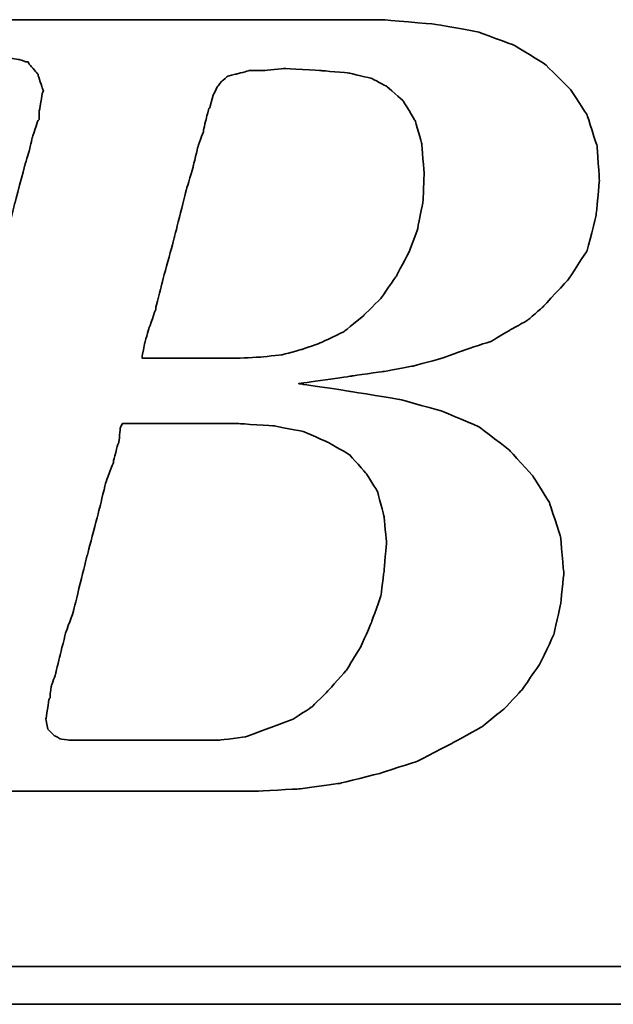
# Model space of a CAD drawing. Header units: millimetres. Extents: x -274 to -78, y 57 to 207.
# Tile 30 of 48: x -108.98 to -107.56, y 145.08 to 147.43. Entities that reach past the tile are written whole.
import ezdxf

# ---------------------------------------------------------------- set-up
doc = ezdxf.new("R2010")
doc.units = ezdxf.units.MM
doc.header["$LTSCALE"] = 0.1
doc.layers.add('CHA', color=7, linetype='CONTINUOUS')
doc.layers.add('layer 1', color=7, linetype='CONTINUOUS')

# ---------------------------------------------------------------- blocks, each defined once
blk = doc.blocks.new('TBI MOTION logo(完整正式版)')
at = {"layer": 'layer 1', "color": 22, "lineweight": 35}
for points, knots in [([(-64.65375, -6.86375), (-64.65375, -6.86375), (-64.84375, -7.29625), (-64.84375, -7.29625), (-64.84375, -7.29625), (-64.84375, -7.29625), (-64.86875, -7.34375), (-64.86875, -7.34375), (-64.86875, -7.34375), (-64.86875, -7.34375), (-64.86875, -7.36875), (-64.86875, -7.36875), (-64.86875, -7.36875), (-64.86875, -7.36875), (-65.15375, -7.65375), (-65.15375, -7.65375), (-65.15375, -7.65375), (-65.15375, -7.65375), (-65.17875, -7.65375), (-65.17875, -7.65375), (-65.17875, -7.65375), (-65.17875, -7.65375), (-65.20375, -7.67875), (-65.20375, -7.67875), (-65.20375, -7.67875), (-65.20375, -7.67875), (-65.58875, -7.87125), (-65.58875, -7.87125), (-65.58875, -7.87125), (-65.58875, -7.87125), (-65.63375, -7.87125), (-65.63375, -7.87125), (-65.63375, -7.87125), (-65.63375, -7.87125), (-65.65875, -7.89375), (-65.65875, -7.89375), (-65.65875, -7.89375), (-65.65875, -7.89375), (-66.09375, -7.94375), (-66.09375, -7.94375), (-66.09375, -7.94375), (-66.09375, -7.94375), (-66.11375, -7.94375), (-66.11375, -7.94375), (-66.11375, -7.94375), (-66.11375, -7.94375), (-66.16375, -7.94375), (-66.16375, -7.94375), (-66.16375, -7.94375), (-66.16375, -7.94375), (-66.30875, -7.94375), (-66.30875, -7.94375), (-66.30875, -7.94375), (-66.30875, -7.94375), (-66.69375, -7.94375), (-66.69375, -7.94375), (-66.69375, -7.94375), (-66.69375, -7.94375), (-67.07375, -7.94375), (-67.07375, -7.94375), (-67.07375, -7.94375), (-67.07375, -7.94375), (-67.12375, -7.94375), (-67.12375, -7.94375), (-67.12375, -7.94375), (-67.12375, -7.94375), (-67.12375, -7.96625), (-67.12375, -7.96625), (-67.12375, -7.96625), (-67.12375, -7.96625), (-67.14875, -7.99125), (-67.14875, -7.99125), (-67.14875, -7.99125), (-67.14875, -7.99125), (-67.24375, -8.34875), (-67.24375, -8.34875), (-67.24375, -8.34875), (-67.24375, -8.34875), (-67.31375, -8.68625), (-67.31375, -8.68625), (-67.31375, -8.68625), (-67.31375, -8.68625), (-67.26875, -8.68625), (-67.26875, -8.68625), (-67.26875, -8.68625), (-67.26875, -8.68625), (-67.07375, -8.68625), (-67.07375, -8.68625), (-67.07375, -8.68625), (-67.07375, -8.68625), (-66.54875, -8.68625), (-66.54875, -8.68625), (-66.54875, -8.68625), (-66.54875, -8.68625), (-65.82625, -8.68625), (-65.82625, -8.68625), (-65.82625, -8.68625), (-65.82625, -8.68625), (-65.01375, -8.68625), (-65.01375, -8.68625), (-65.01375, -8.68625), (-65.01375, -8.68625), (-64.05375, -8.68625), (-64.05375, -8.68625), (-64.05375, -8.68625), (-64.05375, -8.68625), (-62.08375, -8.68625), (-62.08375, -8.68625), (-62.08375, -8.68625), (-62.08375, -8.68625), (-60.06875, -8.68625), (-60.06875, -8.68625), (-60.06875, -8.68625), (-60.06875, -8.68625), (-59.10875, -8.68625), (-59.10875, -8.68625), (-59.10875, -8.68625), (-59.10875, -8.68625), (-58.29375, -8.68625), (-58.29375, -8.68625), (-58.29375, -8.68625), (-58.29375, -8.68625), (-57.57375, -8.68625), (-57.57375, -8.68625), (-57.57375, -8.68625), (-57.57375, -8.68625), (-57.04875, -8.68625), (-57.04875, -8.68625), (-57.04875, -8.68625), (-57.04875, -8.68625), (-56.85375, -8.68625), (-56.85375, -8.68625), (-56.85375, -8.68625), (-56.85375, -8.68625), (-56.70875, -8.68625), (-56.70875, -8.68625), (-56.70875, -8.68625), (-56.70875, -8.68625), (-56.61375, -8.68625), (-56.61375, -8.68625), (-56.61375, -8.68625), (-56.61375, -8.68625), (-56.56875, -8.68625), (-56.56875, -8.68625), (-56.56875, -8.68625), (-56.56875, -8.68625), (-55.65375, -8.63875), (-55.65375, -8.63875), (-55.65375, -8.63875), (-55.65375, -8.63875), (-54.76875, -8.51875), (-54.76875, -8.51875), (-54.76875, -8.51875), (-54.76875, -8.51875), (-53.90375, -8.30375), (-53.90375, -8.30375), (-53.90375, -8.30375), (-53.90375, -8.30375), (-53.08875, -8.03875), (-53.08875, -8.03875), (-53.08875, -8.03875), (-53.08875, -8.03875), (-52.34375, -7.65375), (-52.34375, -7.65375), (-52.34375, -7.65375), (-52.34375, -7.65375), (-51.69875, -7.29625), (-51.69875, -7.29625), (-51.69875, -7.29625), (-51.69875, -7.29625), (-51.21875, -6.91125), (-51.21875, -6.91125), (-51.21875, -6.91125), (-51.21875, -6.91125), (-50.83375, -6.50375), (-50.83375, -6.50375), (-50.83375, -6.50375), (-50.83375, -6.50375), (-50.44875, -5.94875), (-50.44875, -5.94875), (-50.44875, -5.94875), (-50.44875, -5.94875), (-50.13875, -5.30375), (-50.13875, -5.30375), (-50.13875, -5.30375), (-50.13875, -5.30375), (-49.99375, -4.65375), (-49.99375, -4.65375), (-49.99375, -4.65375), (-49.99375, -4.65375), (-49.92375, -3.98375), (-49.92375, -3.98375), (-49.92375, -3.98375), (-49.92375, -3.98375), (-49.99375, -3.19374), (-49.99375, -3.19374), (-49.99375, -3.19374), (-49.99375, -3.19374), (-50.23374, -2.44874), (-50.23374, -2.44874), (-50.23374, -2.44874), (-50.23374, -2.44874), (-50.59375, -1.87374), (-50.59375, -1.87374), (-50.59375, -1.87374), (-50.59375, -1.87374), (-51.09875, -1.31874), (-51.09875, -1.31874), (-51.09875, -1.31874), (-51.09875, -1.31874), (-51.74375, -0.81875), (-51.74375, -0.81875), (-51.74375, -0.81875), (-51.74375, -0.81875), (-52.53875, -0.48125), (-52.53875, -0.48125), (-52.53875, -0.48125), (-52.53875, -0.48125), (-53.47375, -0.21875), (-53.47375, -0.21875), (-53.47375, -0.21875), (-53.47375, -0.21875), (-54.52875, -0.04874), (-54.52875, -0.04874), (-54.52875, -0.04874), (-54.52875, -0.04874), (-55.65375, 0.12125), (-55.65375, 0.12125), (-55.65375, 0.12125), (-55.65375, 0.12125), (-54.50375, 0.28624), (-54.50375, 0.28624), (-54.50375, 0.28624), (-54.50375, 0.28624), (-53.83375, 0.38124), (-53.83375, 0.38124), (-53.83375, 0.38124), (-53.83375, 0.38124), (-53.18375, 0.50125), (-53.18375, 0.50125), (-53.18375, 0.50125), (-53.18375, 0.50125), (-52.55875, 0.66874), (-52.55875, 0.66874), (-52.55875, 0.66874), (-52.55875, 0.66874), (-52.03375, 0.86124), (-52.03375, 0.86124), (-52.03375, 0.86124), (-52.03375, 0.86124), (-51.50374, 1.03124), (-51.50374, 1.03124), (-51.50374, 1.03124), (-51.50374, 1.03124), (-51.09875, 1.27125), (-51.09875, 1.27125), (-51.09875, 1.27125), (-51.09875, 1.27125), (-50.71375, 1.48624), (-50.71375, 1.48624), (-50.71375, 1.48624), (-50.71375, 1.48624), (-50.37625, 1.77625), (-50.37625, 1.77625), (-50.37625, 1.77625), (-50.37625, 1.77625), (-49.82375, 2.37625), (-49.82375, 2.37625), (-49.82375, 2.37625), (-49.82375, 2.37625), (-49.41875, 2.99625), (-49.41875, 2.99625), (-49.41875, 2.99625), (-49.41875, 2.99625), (-49.22375, 3.76625), (-49.22375, 3.76625), (-49.22375, 3.76625), (-49.22375, 3.76625), (-49.15375, 4.50874), (-49.15375, 4.50874), (-49.15375, 4.50874), (-49.15375, 4.50874), (-49.20375, 5.25125), (-49.20375, 5.25125), (-49.20375, 5.25125), (-49.20375, 5.25125), (-49.41875, 5.92625), (-49.41875, 5.92625), (-49.41875, 5.92625), (-49.41875, 5.92625), (-49.77875, 6.47625), (-49.77875, 6.47625), (-49.77875, 6.47625), (-49.77875, 6.47625), (-50.33125, 7.02624), (-50.33125, 7.02624), (-50.33125, 7.02624), (-50.33125, 7.02624), (-51.00125, 7.43625), (-51.00125, 7.43625), (-51.00125, 7.43625), (-51.00125, 7.43625), (-51.79375, 7.72625), (-51.79375, 7.72625), (-51.79375, 7.72625), (-51.79375, 7.72625), (-52.72875, 7.89124), (-52.72875, 7.89124), (-52.72875, 7.89124), (-52.72875, 7.89124), (-53.83375, 7.98625), (-53.83375, 7.98625), (-53.83375, 7.98625), (-53.83375, 7.98625), (-53.92875, 7.98625), (-53.92875, 7.98625), (-53.92875, 7.98625), (-53.92875, 7.98625), (-54.26375, 7.98625), (-54.26375, 7.98625), (-54.26375, 7.98625), (-54.26375, 7.98625), (-54.74375, 7.98625), (-54.74375, 7.98625), (-54.74375, 7.98625), (-54.74375, 7.98625), (-55.36875, 7.98625), (-55.36875, 7.98625), (-55.36875, 7.98625), (-55.36875, 7.98625), (-56.13375, 7.98625), (-56.13375, 7.98625), (-56.13375, 7.98625), (-56.13375, 7.98625), (-56.94875, 7.98625), (-56.94875, 7.98625), (-56.94875, 7.98625), (-56.94875, 7.98625), (-58.77625, 7.98625), (-58.77625, 7.98625), (-58.77625, 7.98625), (-58.77625, 7.98625), (-60.59875, 7.98625), (-60.59875, 7.98625), (-60.59875, 7.98625), (-60.59875, 7.98625), (-61.41375, 7.98625), (-61.41375, 7.98625), (-61.41375, 7.98625), (-61.41375, 7.98625), (-62.17875, 7.98625), (-62.17875, 7.98625), (-62.17875, 7.98625), (-62.17875, 7.98625), (-62.80375, 7.98625), (-62.80375, 7.98625), (-62.80375, 7.98625), (-62.80375, 7.98625), (-63.30625, 7.98625), (-63.30625, 7.98625), (-63.30625, 7.98625), (-63.30625, 7.98625), (-63.57375, 7.98625), (-63.57375, 7.98625), (-63.57375, 7.98625), (-63.57375, 7.98625), (-63.57375, 7.96375), (-63.57375, 7.96375), (-63.57375, 7.96375), (-63.57375, 7.96375), (-63.59875, 7.94125), (-63.59875, 7.94125), (-63.59875, 7.94125), (-63.59875, 7.94125), (-63.69375, 7.55625), (-63.69375, 7.55625), (-63.69375, 7.55625), (-63.69375, 7.55625), (-63.76375, 7.24624), (-63.76375, 7.24624), (-63.76375, 7.24624), (-63.76375, 7.24624), (-63.23875, 7.24624), (-63.23875, 7.24624), (-63.23875, 7.24624), (-63.23875, 7.24624), (-62.75875, 7.24624), (-62.75875, 7.24624), (-62.75875, 7.24624), (-62.75875, 7.24624), (-62.61125, 7.24624), (-62.61125, 7.24624), (-62.61125, 7.24624), (-62.61125, 7.24624), (-62.56625, 7.24624), (-62.56625, 7.24624), (-62.56625, 7.24624), (-62.56625, 7.24624), (-62.22875, 7.24624), (-62.22875, 7.24624), (-62.22875, 7.24624), (-62.22875, 7.24624), (-62.20375, 7.24624), (-62.20375, 7.24624), (-62.20375, 7.24624), (-62.20375, 7.24624), (-62.17875, 7.21875), (-62.17875, 7.21875), (-62.17875, 7.21875), (-62.17875, 7.21875), (-61.96375, 7.17125), (-61.96375, 7.17125), (-61.96375, 7.17125), (-61.96375, 7.17125), (-61.72375, 7.12624), (-61.72375, 7.12624), (-61.72375, 7.12624), (-61.72375, 7.12624), (-61.70375, 7.12624), (-61.70375, 7.12624), (-61.70375, 7.12624), (-61.70375, 7.12624), (-61.55875, 7.07624), (-61.55875, 7.07624), (-61.55875, 7.07624), (-61.55875, 7.07624), (-61.50875, 7.07624), (-61.50875, 7.07624), (-61.50875, 7.07624), (-61.50875, 7.07624), (-61.48375, 7.02624), (-61.48375, 7.02624), (-61.48375, 7.02624), (-61.48375, 7.02624), (-61.31875, 6.83375), (-61.31875, 6.83375), (-61.31875, 6.83375), (-61.31875, 6.83375), (-61.29375, 6.81125), (-61.29375, 6.81125), (-61.29375, 6.81125), (-61.29375, 6.81125), (-61.29375, 6.78625), (-61.29375, 6.78625), (-61.29375, 6.78625), (-61.29375, 6.78625), (-61.19875, 6.50124), (-61.19875, 6.50124), (-61.19875, 6.50124), (-61.19875, 6.50124), (-61.17375, 6.45124), (-61.17375, 6.45124), (-61.17375, 6.45124), (-61.17375, 6.45124), (-61.19875, 6.40625), (-61.19875, 6.40625), (-61.19875, 6.40625), (-61.19875, 6.40625), (-61.26875, 5.99624), (-61.26875, 5.99624), (-61.26875, 5.99624), (-61.26875, 5.99624), (-61.26875, 5.85125), (-61.26875, 5.85125), (-61.26875, 5.85125), (-61.26875, 5.85125), (-61.26875, 5.82625), (-61.26875, 5.82625), (-61.26875, 5.82625), (-61.26875, 5.82625), (-61.29375, 5.80625), (-61.29375, 5.80625), (-61.29375, 5.80625), (-61.29375, 5.80625), (-61.34125, 5.66125), (-61.34125, 5.66125), (-61.34125, 5.66125), (-61.34125, 5.66125), (-61.41375, 5.44625), (-61.41375, 5.44625), (-61.41375, 5.44625), (-61.41375, 5.44625), (-61.48375, 5.15625), (-61.48375, 5.15625), (-61.48375, 5.15625), (-61.48375, 5.15625), (-61.58375, 4.82124), (-61.58375, 4.82124), (-61.58375, 4.82124), (-61.58375, 4.82124), (-61.79875, 4.00375), (-61.79875, 4.00375), (-61.79875, 4.00375), (-61.79875, 4.00375), (-62.05875, 2.99625), (-62.05875, 2.99625), (-62.05875, 2.99625), (-62.05875, 2.99625), (-62.34875, 1.91625), (-62.34875, 1.91625), (-62.34875, 1.91625), (-62.34875, 1.91625), (-62.97375, -0.41124), (-62.97375, -0.41124), (-62.97375, -0.41124), (-62.97375, -0.41124), (-63.59875, -2.75875), (-63.59875, -2.75875), (-63.59875, -2.75875), (-63.59875, -2.75875), (-63.88375, -3.86374), (-63.88375, -3.86374), (-63.88375, -3.86374), (-63.88375, -3.86374), (-64.14875, -4.82374), (-64.14875, -4.82374), (-64.14875, -4.82374), (-64.14875, -4.82374), (-64.36375, -5.64125), (-64.36375, -5.64125), (-64.36375, -5.64125), (-64.36375, -5.64125), (-64.43625, -5.97625), (-64.43625, -5.97625), (-64.43625, -5.97625), (-64.43625, -5.97625), (-64.50875, -6.28625), (-64.50875, -6.28625), (-64.50875, -6.28625), (-64.50875, -6.28625), (-64.50875, -6.30875), (-64.50875, -6.30875), (-64.50875, -6.30875), (-64.50875, -6.30875), (-64.57875, -6.50375), (-64.57875, -6.50375), (-64.57875, -6.50375), (-64.57875, -6.50375), (-64.62875, -6.69625), (-64.62875, -6.69625), (-64.62875, -6.69625), (-64.62875, -6.69625), (-64.62875, -6.76875), (-64.62875, -6.76875), (-64.62875, -6.76875), (-64.62875, -6.76875), (-64.62875, -6.81375), (-64.62875, -6.81375), (-64.62875, -6.81375), (-64.62875, -6.81375), (-64.62875, -6.83875), (-64.62875, -6.83875), (-64.62875, -6.83875), (-64.62875, -6.83875), (-64.65375, -6.86375), (-64.65375, -6.86375)], [0, 0, 0, 0, 0.00719424, 0.00719424, 0.00719424, 0.00719425, 0.01438849, 0.01438849, 0.01438849, 0.0143885, 0.02158273, 0.02158273, 0.02158273, 0.02158274, 0.02877698, 0.02877698, 0.02877698, 0.02877699, 0.03597122, 0.03597122, 0.03597122, 0.03597123, 0.04316547, 0.04316547, 0.04316547, 0.04316548, 0.05035971, 0.05035971, 0.05035971, 0.05035972, 0.05755396, 0.05755396, 0.05755396, 0.05755397, 0.0647482, 0.0647482, 0.0647482, 0.06474821, 0.07194245, 0.07194245, 0.07194245, 0.07194246, 0.07913669, 0.07913669, 0.07913669, 0.0791367, 0.08633094, 0.08633094, 0.08633094, 0.08633095, 0.09352518, 0.09352518, 0.09352518, 0.09352519, 0.10071942, 0.10071942, 0.10071942, 0.10071943, 0.10791367, 0.10791367, 0.10791367, 0.10791368, 0.11510791, 0.11510791, 0.11510791, 0.11510792, 0.12230216, 0.12230216, 0.12230216, 0.12230217, 0.1294964, 0.1294964, 0.1294964, 0.12949641, 0.13669065, 0.13669065, 0.13669065, 0.13669066, 0.14388489, 0.14388489, 0.14388489, 0.1438849, 0.15107914, 0.15107914, 0.15107914, 0.15107915, 0.15827338, 0.15827338, 0.15827338, 0.15827339, 0.16546763, 0.16546763, 0.16546763, 0.16546764, 0.17266187, 0.17266187, 0.17266187, 0.17266188, 0.17985612, 0.17985612, 0.17985612, 0.17985613, 0.18705036, 0.18705036, 0.18705036, 0.18705037, 0.1942446, 0.1942446, 0.1942446, 0.19424461, 0.20143885, 0.20143885, 0.20143885, 0.20143886, 0.20863309, 0.20863309, 0.20863309, 0.2086331, 0.21582734, 0.21582734, 0.21582734, 0.21582735, 0.22302158, 0.22302158, 0.22302158, 0.22302159, 0.23021583, 0.23021583, 0.23021583, 0.23021584, 0.23741007, 0.23741007, 0.23741007, 0.23741008, 0.24460432, 0.24460432, 0.24460432, 0.24460433, 0.25179856, 0.25179856, 0.25179856, 0.25179857, 0.25899281, 0.25899281, 0.25899281, 0.25899282, 0.26618705, 0.26618705, 0.26618705, 0.26618706, 0.27338129, 0.27338129, 0.27338129, 0.2733813, 0.28057554, 0.28057554, 0.28057554, 0.28057555, 0.28776978, 0.28776978, 0.28776978, 0.28776979, 0.29496403, 0.29496403, 0.29496403, 0.29496404, 0.30215827, 0.30215827, 0.30215827, 0.30215828, 0.30935252, 0.30935252, 0.30935252, 0.30935253, 0.31654676, 0.31654676, 0.31654676, 0.31654677, 0.32374101, 0.32374101, 0.32374101, 0.32374102, 0.33093525, 0.33093525, 0.33093525, 0.33093526, 0.3381295, 0.3381295, 0.3381295, 0.33812951, 0.34532374, 0.34532374, 0.34532374, 0.34532375, 0.35251799, 0.35251799, 0.35251799, 0.352518, 0.35971223, 0.35971223, 0.35971223, 0.35971224, 0.36690647, 0.36690647, 0.36690647, 0.36690648, 0.37410072, 0.37410072, 0.37410072, 0.37410073, 0.38129496, 0.38129496, 0.38129496, 0.38129497, 0.38848921, 0.38848921, 0.38848921, 0.38848922, 0.39568345, 0.39568345, 0.39568345, 0.39568346, 0.4028777, 0.4028777, 0.4028777, 0.40287771, 0.41007194, 0.41007194, 0.41007194, 0.41007195, 0.41726619, 0.41726619, 0.41726619, 0.4172662, 0.42446043, 0.42446043, 0.42446043, 0.42446044, 0.43165468, 0.43165468, 0.43165468, 0.43165469, 0.43884892, 0.43884892, 0.43884892, 0.43884893, 0.44604317, 0.44604317, 0.44604317, 0.44604318, 0.45323741, 0.45323741, 0.45323741, 0.45323742, 0.46043165, 0.46043165, 0.46043165, 0.46043166, 0.4676259, 0.4676259, 0.4676259, 0.46762591, 0.47482014, 0.47482014, 0.47482014, 0.47482015, 0.48201439, 0.48201439, 0.48201439, 0.4820144, 0.48920863, 0.48920863, 0.48920863, 0.48920864, 0.49640288, 0.49640288, 0.49640288, 0.49640289, 0.50359712, 0.50359712, 0.50359712, 0.50359713, 0.51079137, 0.51079137, 0.51079137, 0.51079138, 0.51798561, 0.51798561, 0.51798561, 0.51798562, 0.52517986, 0.52517986, 0.52517986, 0.52517987, 0.5323741, 0.5323741, 0.5323741, 0.53237411, 0.53956835, 0.53956835, 0.53956835, 0.53956836, 0.54676259, 0.54676259, 0.54676259, 0.5467626, 0.55395683, 0.55395683, 0.55395683, 0.55395684, 0.56115108, 0.56115108, 0.56115108, 0.56115109, 0.56834532, 0.56834532, 0.56834532, 0.56834533, 0.57553957, 0.57553957, 0.57553957, 0.57553958, 0.58273381, 0.58273381, 0.58273381, 0.58273382, 0.58992806, 0.58992806, 0.58992806, 0.58992807, 0.5971223, 0.5971223, 0.5971223, 0.59712231, 0.60431655, 0.60431655, 0.60431655, 0.60431656, 0.61151079, 0.61151079, 0.61151079, 0.6115108, 0.61870504, 0.61870504, 0.61870504, 0.61870505, 0.62589928, 0.62589928, 0.62589928, 0.62589929, 0.63309353, 0.63309353, 0.63309353, 0.63309354, 0.64028777, 0.64028777, 0.64028777, 0.64028778, 0.64748201, 0.64748201, 0.64748201, 0.64748202, 0.65467626, 0.65467626, 0.65467626, 0.65467627, 0.6618705, 0.6618705, 0.6618705, 0.66187051, 0.66906475, 0.66906475, 0.66906475, 0.66906476, 0.67625899, 0.67625899, 0.67625899, 0.676259, 0.68345324, 0.68345324, 0.68345324, 0.68345325, 0.69064748, 0.69064748, 0.69064748, 0.69064749, 0.69784173, 0.69784173, 0.69784173, 0.69784174, 0.70503597, 0.70503597, 0.70503597, 0.70503598, 0.71223022, 0.71223022, 0.71223022, 0.71223023, 0.71942446, 0.71942446, 0.71942446, 0.71942447, 0.72661871, 0.72661871, 0.72661871, 0.72661872, 0.73381295, 0.73381295, 0.73381295, 0.73381296, 0.74100719, 0.74100719, 0.74100719, 0.7410072, 0.74820144, 0.74820144, 0.74820144, 0.74820145, 0.75539568, 0.75539568, 0.75539568, 0.75539569, 0.76258993, 0.76258993, 0.76258993, 0.76258994, 0.76978417, 0.76978417, 0.76978417, 0.76978418, 0.77697842, 0.77697842, 0.77697842, 0.77697843, 0.78417266, 0.78417266, 0.78417266, 0.78417267, 0.79136691, 0.79136691, 0.79136691, 0.79136692, 0.79856115, 0.79856115, 0.79856115, 0.79856116, 0.8057554, 0.8057554, 0.8057554, 0.80575541, 0.81294964, 0.81294964, 0.81294964, 0.81294965, 0.82014388, 0.82014388, 0.82014388, 0.82014389, 0.82733813, 0.82733813, 0.82733813, 0.82733814, 0.83453237, 0.83453237, 0.83453237, 0.83453238, 0.84172662, 0.84172662, 0.84172662, 0.84172663, 0.84892086, 0.84892086, 0.84892086, 0.84892087, 0.85611511, 0.85611511, 0.85611511, 0.85611512, 0.86330935, 0.86330935, 0.86330935, 0.86330936, 0.8705036, 0.8705036, 0.8705036, 0.87050361, 0.87769784, 0.87769784, 0.87769784, 0.87769785, 0.88489209, 0.88489209, 0.88489209, 0.8848921, 0.89208633, 0.89208633, 0.89208633, 0.89208634, 0.89928058, 0.89928058, 0.89928058, 0.89928059, 0.90647482, 0.90647482, 0.90647482, 0.90647483, 0.91366906, 0.91366906, 0.91366906, 0.91366907, 0.92086331, 0.92086331, 0.92086331, 0.92086332, 0.92805755, 0.92805755, 0.92805755, 0.92805756, 0.9352518, 0.9352518, 0.9352518, 0.93525181, 0.94244604, 0.94244604, 0.94244604, 0.94244605, 0.94964029, 0.94964029, 0.94964029, 0.9496403, 0.95683453, 0.95683453, 0.95683453, 0.95683454, 0.96402878, 0.96402878, 0.96402878, 0.96402879, 0.97122302, 0.97122302, 0.97122302, 0.97122303, 0.97841727, 0.97841727, 0.97841727, 0.97841728, 0.98561151, 0.98561151, 0.98561151, 0.98561152, 0.99280576, 0.99280576, 0.99280576, 0.99280577, 1, 1, 1, 1]), ([(-57.50375, 6.35625), (-57.50375, 6.35625), (-57.57375, 6.11625), (-57.57375, 6.11625), (-57.57375, 6.11625), (-57.57375, 6.11625), (-57.57375, 6.09125), (-57.57375, 6.09125), (-57.57375, 6.09125), (-57.57375, 6.09125), (-57.59875, 6.06625), (-57.59875, 6.06625), (-57.59875, 6.06625), (-57.59875, 6.06625), (-57.64875, 5.87625), (-57.64875, 5.87625), (-57.64875, 5.87625), (-57.64875, 5.87625), (-57.71875, 5.58875), (-57.71875, 5.58875), (-57.71875, 5.58875), (-57.71875, 5.58875), (-57.71875, 5.56625), (-57.71875, 5.56625), (-57.71875, 5.56625), (-57.71875, 5.56625), (-57.83875, 5.23125), (-57.83875, 5.23125), (-57.83875, 5.23125), (-57.83875, 5.23125), (-57.93625, 4.82124), (-57.93625, 4.82124), (-57.93625, 4.82124), (-57.93625, 4.82124), (-57.93625, 4.79624), (-57.93625, 4.79624), (-57.93625, 4.79624), (-57.93625, 4.79624), (-58.07875, 4.34125), (-58.07875, 4.34125), (-58.07875, 4.34125), (-58.07875, 4.34125), (-58.34375, 3.28625), (-58.34375, 3.28625), (-58.34375, 3.28625), (-58.34375, 3.28625), (-58.62875, 2.23124), (-58.62875, 2.23124), (-58.62875, 2.23124), (-58.62875, 2.23124), (-58.74875, 1.75125), (-58.74875, 1.75125), (-58.74875, 1.75125), (-58.74875, 1.75125), (-58.74875, 1.72625), (-58.74875, 1.72625), (-58.74875, 1.72625), (-58.74875, 1.72625), (-58.89375, 1.31625), (-58.89375, 1.31625), (-58.89375, 1.31625), (-58.89375, 1.31625), (-58.98875, 0.98124), (-58.98875, 0.98124), (-58.98875, 0.98124), (-58.98875, 0.98124), (-59.03875, 0.71625), (-59.03875, 0.71625), (-59.03875, 0.71625), (-59.03875, 0.71625), (-59.03875, 0.66874), (-59.03875, 0.66874), (-59.03875, 0.66874), (-59.03875, 0.66874), (-58.91875, 0.66874), (-58.91875, 0.66874), (-58.91875, 0.66874), (-58.91875, 0.66874), (-58.53375, 0.66874), (-58.53375, 0.66874), (-58.53375, 0.66874), (-58.53375, 0.66874), (-58.10375, 0.66874), (-58.10375, 0.66874), (-58.10375, 0.66874), (-58.10375, 0.66874), (-57.66875, 0.66874), (-57.66875, 0.66874), (-57.66875, 0.66874), (-57.66875, 0.66874), (-57.33375, 0.66874), (-57.33375, 0.66874), (-57.33375, 0.66874), (-57.33375, 0.66874), (-57.09375, 0.66874), (-57.09375, 0.66874), (-57.09375, 0.66874), (-57.09375, 0.66874), (-56.99875, 0.66874), (-56.99875, 0.66874), (-56.99875, 0.66874), (-56.99875, 0.66874), (-56.49375, 0.69374), (-56.49375, 0.69374), (-56.49375, 0.69374), (-56.49375, 0.69374), (-56.01375, 0.74374), (-56.01375, 0.74374), (-56.01375, 0.74374), (-56.01375, 0.74374), (-55.58375, 0.86124), (-55.58375, 0.86124), (-55.58375, 0.86124), (-55.58375, 0.86124), (-55.17375, 1.00624), (-55.17375, 1.00624), (-55.17375, 1.00624), (-55.17375, 1.00624), (-54.67375, 1.24625), (-54.67375, 1.24625), (-54.67375, 1.24625), (-54.67375, 1.24625), (-54.26375, 1.58124), (-54.26375, 1.58124), (-54.26375, 1.58124), (-54.26375, 1.58124), (-53.87875, 1.96374), (-53.87875, 1.96374), (-53.87875, 1.96374), (-53.87875, 1.96374), (-53.54375, 2.44625), (-53.54375, 2.44625), (-53.54375, 2.44625), (-53.54375, 2.44625), (-53.27875, 2.95125), (-53.27875, 2.95125), (-53.27875, 2.95125), (-53.27875, 2.95125), (-53.08875, 3.45124), (-53.08875, 3.45124), (-53.08875, 3.45124), (-53.08875, 3.45124), (-52.96875, 4.05124), (-52.96875, 4.05124), (-52.96875, 4.05124), (-52.96875, 4.05124), (-52.94375, 4.65125), (-52.94375, 4.65125), (-52.94375, 4.65125), (-52.94375, 4.65125), (-52.99375, 5.30125), (-52.99375, 5.30125), (-52.99375, 5.30125), (-52.99375, 5.30125), (-53.13875, 5.80625), (-53.13875, 5.80625), (-53.13875, 5.80625), (-53.13875, 5.80625), (-53.39875, 6.23625), (-53.39875, 6.23625), (-53.39875, 6.23625), (-53.39875, 6.23625), (-53.75875, 6.54875), (-53.75875, 6.54875), (-53.75875, 6.54875), (-53.75875, 6.54875), (-54.07375, 6.71625), (-54.07375, 6.71625), (-54.07375, 6.71625), (-54.07375, 6.71625), (-54.57375, 6.83375), (-54.57375, 6.83375), (-54.57375, 6.83375), (-54.57375, 6.83375), (-55.17375, 6.88625), (-55.17375, 6.88625), (-55.17375, 6.88625), (-55.17375, 6.88625), (-55.96875, 6.93125), (-55.96875, 6.93125), (-55.96875, 6.93125), (-55.96875, 6.93125), (-56.39875, 6.88625), (-56.39875, 6.88625), (-56.39875, 6.88625), (-56.39875, 6.88625), (-56.42125, 6.88625), (-56.42125, 6.88625), (-56.42125, 6.88625), (-56.42125, 6.88625), (-56.73375, 6.88625), (-56.73375, 6.88625), (-56.73375, 6.88625), (-56.73375, 6.88625), (-56.99875, 6.81125), (-56.99875, 6.81125), (-56.99875, 6.81125), (-56.99875, 6.81125), (-57.02375, 6.81125), (-57.02375, 6.81125), (-57.02375, 6.81125), (-57.02375, 6.81125), (-57.18875, 6.76625), (-57.18875, 6.76625), (-57.18875, 6.76625), (-57.18875, 6.76625), (-57.30875, 6.66625), (-57.30875, 6.66625), (-57.30875, 6.66625), (-57.30875, 6.66625), (-57.40875, 6.54875), (-57.40875, 6.54875), (-57.40875, 6.54875), (-57.40875, 6.54875), (-57.50375, 6.35625), (-57.50375, 6.35625)], [0, 0, 0, 0, 0.01851852, 0.01851852, 0.01851852, 0.01851853, 0.03703704, 0.03703704, 0.03703704, 0.03703705, 0.05555556, 0.05555556, 0.05555556, 0.05555557, 0.07407407, 0.07407407, 0.07407407, 0.07407408, 0.09259259, 0.09259259, 0.09259259, 0.0925926, 0.11111111, 0.11111111, 0.11111111, 0.11111112, 0.12962963, 0.12962963, 0.12962963, 0.12962964, 0.14814815, 0.14814815, 0.14814815, 0.14814816, 0.16666667, 0.16666667, 0.16666667, 0.16666668, 0.18518519, 0.18518519, 0.18518519, 0.1851852, 0.2037037, 0.2037037, 0.2037037, 0.20370371, 0.22222222, 0.22222222, 0.22222222, 0.22222223, 0.24074074, 0.24074074, 0.24074074, 0.24074075, 0.25925926, 0.25925926, 0.25925926, 0.25925927, 0.27777778, 0.27777778, 0.27777778, 0.27777779, 0.2962963, 0.2962963, 0.2962963, 0.29629631, 0.31481481, 0.31481481, 0.31481481, 0.31481482, 0.33333333, 0.33333333, 0.33333333, 0.33333334, 0.35185185, 0.35185185, 0.35185185, 0.35185186, 0.37037037, 0.37037037, 0.37037037, 0.37037038, 0.38888889, 0.38888889, 0.38888889, 0.3888889, 0.40740741, 0.40740741, 0.40740741, 0.40740742, 0.42592593, 0.42592593, 0.42592593, 0.42592594, 0.44444444, 0.44444444, 0.44444444, 0.44444445, 0.46296296, 0.46296296, 0.46296296, 0.46296297, 0.48148148, 0.48148148, 0.48148148, 0.48148149, 0.5, 0.5, 0.5, 0.50000001, 0.51851852, 0.51851852, 0.51851852, 0.51851853, 0.53703704, 0.53703704, 0.53703704, 0.53703705, 0.55555556, 0.55555556, 0.55555556, 0.55555557, 0.57407407, 0.57407407, 0.57407407, 0.57407408, 0.59259259, 0.59259259, 0.59259259, 0.5925926, 0.61111111, 0.61111111, 0.61111111, 0.61111112, 0.62962963, 0.62962963, 0.62962963, 0.62962964, 0.64814815, 0.64814815, 0.64814815, 0.64814816, 0.66666667, 0.66666667, 0.66666667, 0.66666668, 0.68518519, 0.68518519, 0.68518519, 0.6851852, 0.7037037, 0.7037037, 0.7037037, 0.70370371, 0.72222222, 0.72222222, 0.72222222, 0.72222223, 0.74074074, 0.74074074, 0.74074074, 0.74074075, 0.75925926, 0.75925926, 0.75925926, 0.75925927, 0.77777778, 0.77777778, 0.77777778, 0.77777779, 0.7962963, 0.7962963, 0.7962963, 0.79629631, 0.81481481, 0.81481481, 0.81481481, 0.81481482, 0.83333333, 0.83333333, 0.83333333, 0.83333334, 0.85185185, 0.85185185, 0.85185185, 0.85185186, 0.87037037, 0.87037037, 0.87037037, 0.87037038, 0.88888889, 0.88888889, 0.88888889, 0.8888889, 0.90740741, 0.90740741, 0.90740741, 0.90740742, 0.92592593, 0.92592593, 0.92592593, 0.92592594, 0.94444444, 0.94444444, 0.94444444, 0.94444445, 0.96296296, 0.96296296, 0.96296296, 0.96296297, 0.98148148, 0.98148148, 0.98148148, 0.98148149, 1, 1, 1, 1]), ([(-61.03125, -6.57375), (-61.03125, -6.57375), (-61.03125, -6.67125), (-61.03125, -6.67125), (-61.03125, -6.67125), (-61.03125, -6.67125), (-61.05375, -6.69625), (-61.05375, -6.69625), (-61.05375, -6.69625), (-61.05375, -6.69625), (-61.12375, -7.12875), (-61.12375, -7.12875), (-61.12375, -7.12875), (-61.12375, -7.12875), (-61.07875, -7.34375), (-61.07875, -7.34375), (-61.07875, -7.34375), (-61.07875, -7.34375), (-60.93375, -7.48875), (-60.93375, -7.48875), (-60.93375, -7.48875), (-60.93375, -7.48875), (-60.81375, -7.55625), (-60.81375, -7.55625), (-60.81375, -7.55625), (-60.81375, -7.55625), (-60.62375, -7.58375), (-60.62375, -7.58375), (-60.62375, -7.58375), (-60.62375, -7.58375), (-60.30875, -7.58375), (-60.30875, -7.58375), (-60.30875, -7.58375), (-60.30875, -7.58375), (-59.97375, -7.58375), (-59.97375, -7.58375), (-59.97375, -7.58375), (-59.97375, -7.58375), (-59.87875, -7.58375), (-59.87875, -7.58375), (-59.87875, -7.58375), (-59.87875, -7.58375), (-59.63625, -7.58375), (-59.63625, -7.58375), (-59.63625, -7.58375), (-59.63625, -7.58375), (-58.96875, -7.58375), (-58.96875, -7.58375), (-58.96875, -7.58375), (-58.96875, -7.58375), (-58.29375, -7.58375), (-58.29375, -7.58375), (-58.29375, -7.58375), (-58.29375, -7.58375), (-58.05375, -7.58375), (-58.05375, -7.58375), (-58.05375, -7.58375), (-58.05375, -7.58375), (-57.98375, -7.58375), (-57.98375, -7.58375), (-57.98375, -7.58375), (-57.98375, -7.58375), (-57.35875, -7.58375), (-57.35875, -7.58375), (-57.35875, -7.58375), (-57.35875, -7.58375), (-56.78375, -7.50875), (-56.78375, -7.50875), (-56.78375, -7.50875), (-56.78375, -7.50875), (-56.27875, -7.31875), (-56.27875, -7.31875), (-56.27875, -7.31875), (-56.27875, -7.31875), (-55.77375, -7.12875), (-55.77375, -7.12875), (-55.77375, -7.12875), (-55.77375, -7.12875), (-55.36875, -6.86375), (-55.36875, -6.86375), (-55.36875, -6.86375), (-55.36875, -6.86375), (-55.00875, -6.50375), (-55.00875, -6.50375), (-55.00875, -6.50375), (-55.00875, -6.50375), (-54.62375, -6.06875), (-54.62375, -6.06875), (-54.62375, -6.06875), (-54.62375, -6.06875), (-54.31375, -5.56875), (-54.31375, -5.56875), (-54.31375, -5.56875), (-54.31375, -5.56875), (-54.07375, -5.01625), (-54.07375, -5.01625), (-54.07375, -5.01625), (-54.07375, -5.01625), (-53.87875, -4.46374), (-53.87875, -4.46374), (-53.87875, -4.46374), (-53.87875, -4.46374), (-53.80875, -3.91375), (-53.80875, -3.91375), (-53.80875, -3.91375), (-53.80875, -3.91375), (-53.75875, -3.31375), (-53.75875, -3.31375), (-53.75875, -3.31375), (-53.75875, -3.31375), (-53.80875, -2.75875), (-53.80875, -2.75875), (-53.80875, -2.75875), (-53.80875, -2.75875), (-53.95375, -2.20875), (-53.95375, -2.20875), (-53.95375, -2.20875), (-53.95375, -2.20875), (-54.19375, -1.82625), (-54.19375, -1.82625), (-54.19375, -1.82625), (-54.19375, -1.82625), (-54.55375, -1.41875), (-54.55375, -1.41875), (-54.55375, -1.41875), (-54.55375, -1.41875), (-55.00875, -1.15125), (-55.00875, -1.15125), (-55.00875, -1.15125), (-55.00875, -1.15125), (-55.56125, -0.91375), (-55.56125, -0.91375), (-55.56125, -0.91375), (-55.56125, -0.91375), (-56.18125, -0.79375), (-56.18125, -0.79375), (-56.18125, -0.79375), (-56.18125, -0.79375), (-56.94875, -0.74374), (-56.94875, -0.74374), (-56.94875, -0.74374), (-56.94875, -0.74374), (-56.99875, -0.74374), (-56.99875, -0.74374), (-56.99875, -0.74374), (-56.99875, -0.74374), (-57.09375, -0.74374), (-57.09375, -0.74374), (-57.09375, -0.74374), (-57.09375, -0.74374), (-57.38375, -0.74374), (-57.38375, -0.74374), (-57.38375, -0.74374), (-57.38375, -0.74374), (-57.76875, -0.74374), (-57.76875, -0.74374), (-57.76875, -0.74374), (-57.76875, -0.74374), (-58.24625, -0.74374), (-58.24625, -0.74374), (-58.24625, -0.74374), (-58.24625, -0.74374), (-58.72875, -0.74374), (-58.72875, -0.74374), (-58.72875, -0.74374), (-58.72875, -0.74374), (-59.20875, -0.74374), (-59.20875, -0.74374), (-59.20875, -0.74374), (-59.20875, -0.74374), (-59.46875, -0.74374), (-59.46875, -0.74374), (-59.46875, -0.74374), (-59.46875, -0.74374), (-59.51625, -0.83875), (-59.51625, -0.83875), (-59.51625, -0.83875), (-59.51625, -0.83875), (-59.54375, -1.15125), (-59.54375, -1.15125), (-59.54375, -1.15125), (-59.54375, -1.15125), (-59.56375, -1.17874), (-59.56375, -1.17874), (-59.56375, -1.17874), (-59.56375, -1.17874), (-59.66375, -1.55875), (-59.66375, -1.55875), (-59.66375, -1.55875), (-59.66375, -1.55875), (-59.66375, -1.58375), (-59.66375, -1.58375), (-59.66375, -1.58375), (-59.66375, -1.58375), (-59.82875, -2.01874), (-59.82875, -2.01874), (-59.82875, -2.01874), (-59.82875, -2.01874), (-59.94875, -2.52125), (-59.94875, -2.52125), (-59.94875, -2.52125), (-59.94875, -2.52125), (-60.23875, -3.62375), (-60.23875, -3.62375), (-60.23875, -3.62375), (-60.23875, -3.62375), (-60.52375, -4.77624), (-60.52375, -4.77624), (-60.52375, -4.77624), (-60.52375, -4.77624), (-60.52375, -4.79874), (-60.52375, -4.79874), (-60.52375, -4.79874), (-60.52375, -4.79874), (-60.69125, -5.25375), (-60.69125, -5.25375), (-60.69125, -5.25375), (-60.69125, -5.25375), (-60.81375, -5.73625), (-60.81375, -5.73625), (-60.81375, -5.73625), (-60.81375, -5.73625), (-60.90875, -6.11875), (-60.90875, -6.11875), (-60.90875, -6.11875), (-60.90875, -6.11875), (-60.90875, -6.14375), (-60.90875, -6.14375), (-60.90875, -6.14375), (-60.90875, -6.14375), (-61.00375, -6.40875), (-61.00375, -6.40875), (-61.00375, -6.40875), (-61.00375, -6.40875), (-61.03125, -6.57375), (-61.03125, -6.57375)], [0, 0, 0, 0, 0.01694915, 0.01694915, 0.01694915, 0.01694916, 0.03389831, 0.03389831, 0.03389831, 0.03389832, 0.05084746, 0.05084746, 0.05084746, 0.05084747, 0.06779661, 0.06779661, 0.06779661, 0.06779662, 0.08474576, 0.08474576, 0.08474576, 0.08474577, 0.10169492, 0.10169492, 0.10169492, 0.10169493, 0.11864407, 0.11864407, 0.11864407, 0.11864408, 0.13559322, 0.13559322, 0.13559322, 0.13559323, 0.15254237, 0.15254237, 0.15254237, 0.15254238, 0.16949153, 0.16949153, 0.16949153, 0.16949154, 0.18644068, 0.18644068, 0.18644068, 0.18644069, 0.20338983, 0.20338983, 0.20338983, 0.20338984, 0.22033898, 0.22033898, 0.22033898, 0.22033899, 0.23728814, 0.23728814, 0.23728814, 0.23728815, 0.25423729, 0.25423729, 0.25423729, 0.2542373, 0.27118644, 0.27118644, 0.27118644, 0.27118645, 0.28813559, 0.28813559, 0.28813559, 0.2881356, 0.30508475, 0.30508475, 0.30508475, 0.30508476, 0.3220339, 0.3220339, 0.3220339, 0.32203391, 0.33898305, 0.33898305, 0.33898305, 0.33898306, 0.3559322, 0.3559322, 0.3559322, 0.35593221, 0.37288136, 0.37288136, 0.37288136, 0.37288137, 0.38983051, 0.38983051, 0.38983051, 0.38983052, 0.40677966, 0.40677966, 0.40677966, 0.40677967, 0.42372881, 0.42372881, 0.42372881, 0.42372882, 0.44067797, 0.44067797, 0.44067797, 0.44067798, 0.45762712, 0.45762712, 0.45762712, 0.45762713, 0.47457627, 0.47457627, 0.47457627, 0.47457628, 0.49152542, 0.49152542, 0.49152542, 0.49152543, 0.50847458, 0.50847458, 0.50847458, 0.50847459, 0.52542373, 0.52542373, 0.52542373, 0.52542374, 0.54237288, 0.54237288, 0.54237288, 0.54237289, 0.55932203, 0.55932203, 0.55932203, 0.55932204, 0.57627119, 0.57627119, 0.57627119, 0.5762712, 0.59322034, 0.59322034, 0.59322034, 0.59322035, 0.61016949, 0.61016949, 0.61016949, 0.6101695, 0.62711864, 0.62711864, 0.62711864, 0.62711865, 0.6440678, 0.6440678, 0.6440678, 0.64406781, 0.66101695, 0.66101695, 0.66101695, 0.66101696, 0.6779661, 0.6779661, 0.6779661, 0.67796611, 0.69491525, 0.69491525, 0.69491525, 0.69491526, 0.71186441, 0.71186441, 0.71186441, 0.71186442, 0.72881356, 0.72881356, 0.72881356, 0.72881357, 0.74576271, 0.74576271, 0.74576271, 0.74576272, 0.76271186, 0.76271186, 0.76271186, 0.76271187, 0.77966102, 0.77966102, 0.77966102, 0.77966103, 0.79661017, 0.79661017, 0.79661017, 0.79661018, 0.81355932, 0.81355932, 0.81355932, 0.81355933, 0.83050847, 0.83050847, 0.83050847, 0.83050848, 0.84745763, 0.84745763, 0.84745763, 0.84745764, 0.86440678, 0.86440678, 0.86440678, 0.86440679, 0.88135593, 0.88135593, 0.88135593, 0.88135594, 0.89830508, 0.89830508, 0.89830508, 0.89830509, 0.91525424, 0.91525424, 0.91525424, 0.91525425, 0.93220339, 0.93220339, 0.93220339, 0.9322034, 0.94915254, 0.94915254, 0.94915254, 0.94915255, 0.96610169, 0.96610169, 0.96610169, 0.9661017, 0.98305085, 0.98305085, 0.98305085, 0.98305086, 1, 1, 1, 1]), ([(75.90875, -9.47875), (75.90875, -9.47875), (75.90875, -12.28625), (75.90875, -12.28625), (75.90875, -12.28625), (75.90875, -12.28625), (75.90875, -12.47875), (75.90875, -12.47875), (75.90875, -12.47875), (75.90875, -12.47875), (75.71625, -12.47875), (75.71625, -12.47875), (75.71625, -12.47875), (75.71625, -12.47875), (-88.32875, -12.47875), (-88.32875, -12.47875), (-88.32875, -12.47875), (-88.32875, -12.47875), (-88.32875, -13.29375), (-88.32875, -13.29375), (-88.32875, -13.29375), (-88.32875, -13.29375), (82.89125, -13.29375), (82.89125, -13.29375), (82.89125, -13.29375), (82.89125, -13.29375), (75.90875, -9.47875), (75.90875, -9.47875)], [0, 0, 0, 0, 0.14285714, 0.14285714, 0.14285714, 0.14285715, 0.28571429, 0.28571429, 0.28571429, 0.2857143, 0.42857143, 0.42857143, 0.42857143, 0.42857144, 0.57142857, 0.57142857, 0.57142857, 0.57142858, 0.71428571, 0.71428571, 0.71428571, 0.71428572, 0.85714286, 0.85714286, 0.85714286, 0.85714287, 1, 1, 1, 1])]:
    blk.add_open_spline(points, degree=3, knots=knots, dxfattribs=at)

msp = doc.modelspace()

# ---------------------------------------------------------------- block references
at = {"layer": 'CHA', "color": 7, "xscale": 0.1103367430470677, "yscale": 0.1103367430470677, "zscale": 0.1103367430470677}
msp.add_blockref('TBI MOTION logo(完整正式版)', (-102.1714, 146.5479), dxfattribs=at)

doc.saveas('drawing.dxf')
